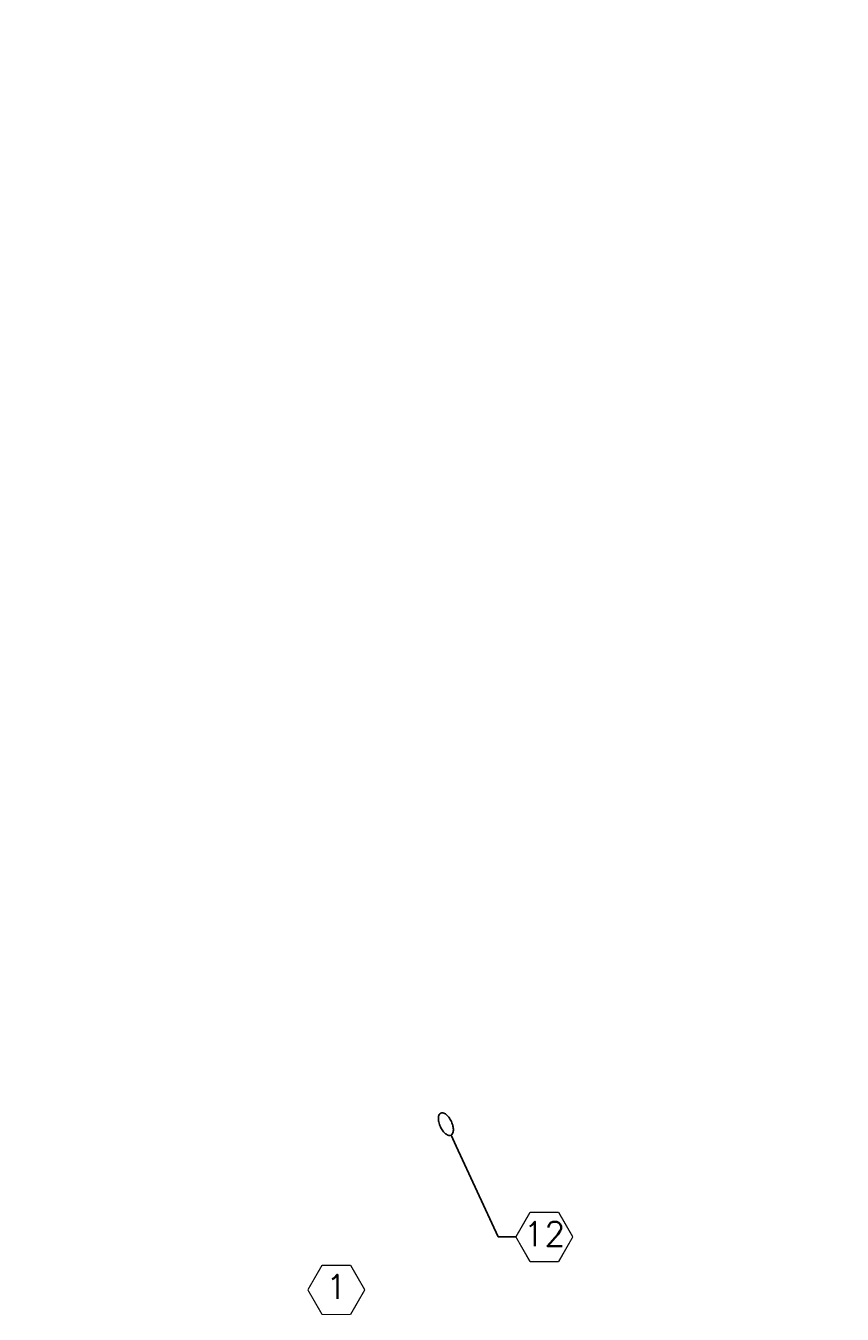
# Model space of a CAD drawing. Header units: inches. Extents: x -28650 to 25422, y -1833 to 3444.
# Tile 12 of 51: x 1547 to 2082, y -1796 to -950. Entities that reach past the tile are written whole.
import ezdxf
from ezdxf import colors
from ezdxf.entities.mleader import LeaderData, LeaderLine
from ezdxf.enums import TextEntityAlignment as Align
from ezdxf.math import Vec2, Vec3

# ---------------------------------------------------------------- set-up
doc = ezdxf.new("R2010")
doc.units = ezdxf.units.IN
doc.header["$MEASUREMENT"] = 0
doc.layers.add('E-ANNO-KEYN', color=2, linetype='Continuous', lineweight=25)
doc.styles.add('Annotative', font='romans.shx', dxfattribs={"width": 0.8})
doc.styles.get("Standard").update_dxf_attribs({"font": 'romans.shx', "width": 0.8})

# ---------------------------------------------------------------- blocks, each defined once
blk = doc.blocks.new('_TagHexagon')
at = {"color": 0, "linetype": 'ByBlock', "transparency": 16777216}
blk.add_lwpolyline([(-0.1443, 0), (-0.0722, 0.125), (0.0722, 0.125), (0.1443, 0), (0.0722, -0.125), (-0.0722, -0.125)], close=True, dxfattribs=at)
at = {"transparency": 16777216}
blk.add_wipeout([(-0.071, 0.123), (0.071, 0.123), (0.1421, 0), (0.071, -0.123), (-0.071, -0.123), (-0.1421, 0)], dxfattribs=at)
at = {"color": 0, "transparency": 16777216, "style": 'Annotative'}
blk.add_attdef('TAGNUMBER', text='', height=0.125, dxfattribs=at).set_placement((0, -0.0469), align=Align.CENTER)
blk = doc.blocks.new('Loop_2')
at = {"color": 1}
blk.add_line((-0.5, 0), (-1, 0), dxfattribs=at)
blk.add_lwpolyline([(0, 0.249, 0.050817), (-0.202, 0.228, 0.064661), (-0.354, 0.176, 0.10407), (-0.47, 0.084, 0.175425), (-0.5, 0, 0.175425), (-0.47, -0.084, 0.10407), (-0.354, -0.176, 0.064661), (-0.202, -0.228, 0.050817), (0, -0.249, 0.050817), (0.202, -0.228, 0.064661), (0.354, -0.176, 0.10407), (0.47, -0.084, 0.175425), (0.5, 0, 0.175425), (0.47, 0.084, 0.10407), (0.354, 0.176, 0.064661), (0.202, 0.228, 0.050817)], format="xyb", close=True, dxfattribs=at)

msp = doc.modelspace()

# ---------------------------------------------------------------- leaders
at = {"layer": 'E-ANNO-KEYN', "lineweight": -3}
ml = msp.add_multileader_block('Standard', dxfattribs=at)
ml.set_content('_TagHexagon', color=256, scale=128)
ml.set_attribute('TAGNUMBER', '1', width=0)
ml.set_leader_properties(color=1, linetype='ByLayer', lineweight=-1)
ml.build(insert=Vec2(0, 0))
ml.multileader.update_dxf_attribs({"text_right_attachment_type": 3, "dogleg_length": 0.36, "arrow_head_size": 16, "scale": 128})
ctx = ml.context
ctx.base_point, ctx.scale, ctx.char_height, ctx.arrow_head_size, ctx.landing_gap_size, ctx.plane_origin = Vec3(1731.98606, -1779.53301), 128, 0.18, 16, 0.09, Vec3(1730.96067, -1781.73731)
ctx.right_attachment = 3
notes = []
notes.append((ctx, [(0, (0, 0, 0), (0, 0), (1, 0), 1, [])]))
ctx.block.insert = Vec3(1750.46127, -1779.53301)
ml = msp.add_multileader_block('Standard', dxfattribs=at)
ml.set_content('_TagHexagon', color=256, scale=128)
ml.set_attribute('TAGNUMBER', '4', width=0)
ml.set_leader_properties(color=1, linetype='ByLayer', lineweight=-1)
ml.build(insert=Vec2(0, 0))
ml.multileader.update_dxf_attribs({"text_right_attachment_type": 3, "dogleg_length": 0.36, "arrow_head_size": 16, "scale": 128})
ctx = ml.context
ctx.base_point, ctx.scale, ctx.char_height, ctx.arrow_head_size, ctx.landing_gap_size, ctx.plane_origin = Vec3(2581.05044, -1334.21593), 128, 0.18, 16, 0.09, Vec3(2580.02505, -1336.42023)
ctx.right_attachment = 3
notes.append((ctx, [(0, (0, 0, 0), (0, 0), (1, 0), 1, [])]))
ctx.block.insert = Vec3(2599.52565, -1334.21593)
ml = msp.add_multileader_block('Standard', dxfattribs=at)
ml.set_content('_TagHexagon', color=256, scale=128)
ml.set_attribute('TAGNUMBER', '12', width=0)
ml.set_leader_properties(color=1)
ml.set_arrow_properties(name='Loop_2')
ml.build(insert=Vec2(0, 0))
ml.multileader.update_dxf_attribs({"text_right_attachment_type": 6, "dogleg_length": 0.36, "arrow_head_size": 16, "scale": 128})
ctx = ml.context
ctx.base_point, ctx.scale, ctx.char_height, ctx.arrow_head_size, ctx.landing_gap_size, ctx.plane_origin = Vec3(1868.46107, -1744.83845), 128, 0.18, 16, 0.09, Vec3(1916.25835, -1642.54469)
ctx.right_attachment = 6
notes.append((ctx, [(1, (1, 1, 0), (1856.6639, -1744.83845), (1, 0), 11.79717, [(1, [(1822.34458, -1670.82806)], 0, [])])]))
ctx.block.insert = Vec3(1886.93628, -1744.83845)
for ctx, leaders in notes:
    for number, flags, end, landing, length, lines in leaders:
        leader = LeaderData()
        leader.index, (leader.has_last_leader_line, leader.has_dogleg_vector, leader.attachment_direction) = number, flags
        leader.last_leader_point, leader.dogleg_vector, leader.dogleg_length = Vec3(end), Vec3(landing), length
        for number, points, colour, breaks in lines:
            line = LeaderLine()
            line.index, line.vertices, line.color, line.breaks = number, Vec3.list(points), colors.encode_raw_color(colour), breaks
            leader.lines.append(line)
        ctx.leaders.append(leader)

doc.saveas('drawing.dxf')
